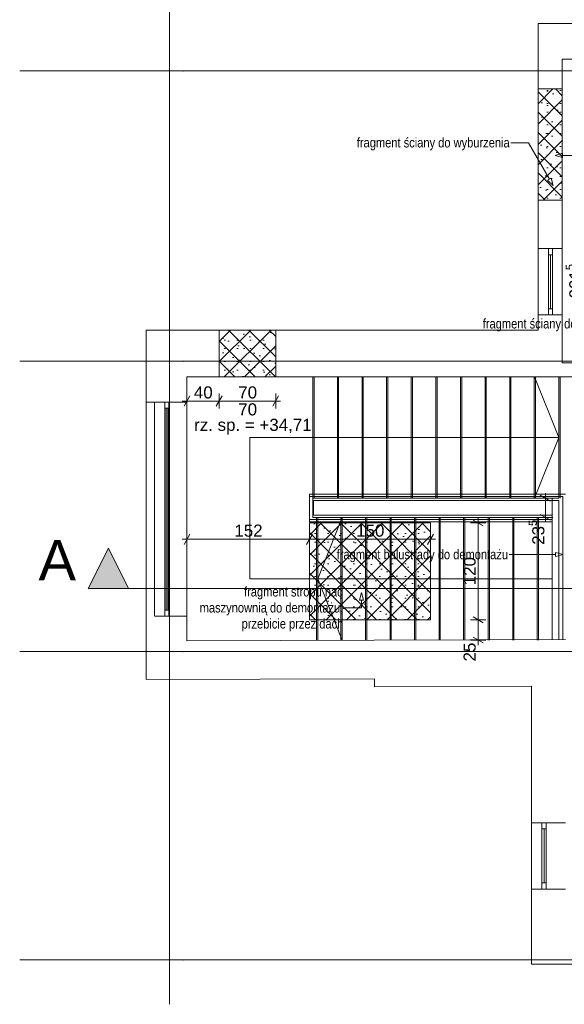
# Paper-space layout 'A-28 ROZBIÓRKI - PIĘTRO 10' of a CAD drawing. Header units: millimetres. Extents: x 0 to 420, y 0 to 297.
# Tile 2 of 6: x 75 to 142, y 112 to 234. Entities that reach past the tile are written whole.
import ezdxf
from ezdxf.xclip import XClip

# ---------------------------------------------------------------- set-up
doc = ezdxf.new("R2010")
doc.units = ezdxf.units.MM
doc.header["$MEASUREMENT"] = 0
doc.header["$XCLIPFRAME"] = 0
for name, pattern in [('ACAD_ISO03W100', [300, 120, -180]), ('DASHDOTX2', [1000, 500, -250, 0, -250]), ('GESTRICHELT2', [93.75, 62.5, -31.25])]:
    doc.linetypes.add(name, pattern=pattern)
for name, color, linetype, lineweight, true_color in [('A__balustrada_Nr_pióra__161', 7, 'Continuous', 5, 0x949494), ('A_opis_Nr_pióra__255', 7, 'Continuous', 15, 0x242424), ('A_opis_Nr_pióra__8', 7, 'Continuous', 13, 0x4c4c4c), ('A_osie_Nr_pióra__16', 7, 'Continuous', 5, 0x0f0f0f), ('A_pochwyt_Nr_pióra__161', 7, 'Continuous', 5, 0x949494), ('A_rozbiórki_Nr_pióra__10', 7, 'Continuous', 13, 0x4b4b4b), ('A_schody_Nr_pióra__10', 7, 'Continuous', 13, 0x4b4b4b), ('A_schody_Nr_pióra__4', 7, 'Continuous', 18, 0x4b4b4b), ('A_ściany_Nr_pióra__19', 7, 'Continuous', 5, 0x191919), ('Okna Archicada_Nr_pióra__19', 7, 'Continuous', 5, 0x191919)]:
    doc.layers.add(name, color=color, linetype=linetype, lineweight=lineweight, true_color=true_color)
for name, color, linetype in [('A_linie przekroju', 7, 'Continuous'), ('A_podrys', 7, 'Continuous'), ('A_rozbiórki', 7, 'Continuous')]:
    doc.layers.add(name, color=color, linetype=linetype)
for name, color, linetype, lineweight in [('A_linie przekroju_Nr_pióra__1', 7, 'Continuous', 20), ('A_strop_Nr_pióra__1', 7, 'Continuous', 20), ('A_wymiary_Nr_pióra__1', 7, 'Continuous', 20), ('A_wymiary_Nr_pióra__2', 8, 'Continuous', 13), ('A_ściany_Nr_pióra__1', 7, 'Continuous', 20)]:
    doc.layers.add(name, color=color, linetype=linetype, lineweight=lineweight)
doc.styles.add('STYL_AUTOMATYCZNY_1', font='arial.ttf')
doc.styles.add('STYL_AUTOMATYCZNY_2', font='ARIALN.TTF')
doc.styles.add('STYL_AUTOMATYCZNY_4', font='arial.ttf')
pattern_1 = [(45, (-1550.0084, -253.6991), (-1.2572359, 1.2572359), []), (135, (-1550.0084, -253.6991), (1.2572359, 1.2572359), []), (90, (-1551.2657, -252.4419), (-1.6002, 0), [0, -1.0668, 0, -1.6002]), (155, (-1550.0084, -251.1846), (0.6762737, 1.4502737), [0, -0.78232, 0, -1.35128])]

# ---------------------------------------------------------------- blocks, each defined once
blk = doc.blocks.new('Rysunek_1_1', base_point=(-1550.01, -253.7))
at = {"layer": 'A_linie przekroju', "linetype": 'Continuous', "lineweight": 0, "true_color": 0x000000}
blk.add_hatch(color=18, dxfattribs=at).paths.add_polyline_path([(83.22, 163.21), (88.22, 163.21), (85.72, 168.21)])
at = {"layer": 'A_rozbiórki', "linetype": 'Continuous', "lineweight": 0, "true_color": 0x4b4b4b}
h = blk.add_hatch(dxfattribs=at)
h.set_pattern_fill('facing_tile_0001', color=251, style=0, pattern_type=2)
h.set_pattern_definition(pattern_1)
h.paths.add_polyline_path([(138.97, 211.35), (141.97, 211.35), (141.97, 225.15), (138.97, 225.15)])
h = blk.add_hatch(dxfattribs=at)
h.set_pattern_fill('facing_tile_0001', color=251, style=0, pattern_type=2)
h.set_pattern_definition(pattern_1)
h.paths.add_polyline_path([(99.46, 195.25), (99.46, 189.45), (106.46, 189.45), (106.46, 195.25)])
h = blk.add_hatch(dxfattribs=at)
h.set_pattern_fill('facing_tile_0001', color=251, style=0, pattern_type=2)
h.set_pattern_definition(pattern_1)
h.paths.add_polyline_path([(110.65, 159.33), (125.65, 159.33), (125.65, 171.33), (110.65, 171.33)])
at = {"layer": 'A__balustrada_Nr_pióra__161', "color": 252, "linetype": 'Continuous', "lineweight": 5, "true_color": 0x949494}
for p, q in [((110.66, 171.48), (110.66, 174.9)), ((110.66, 174.6), (142.06, 174.6)), ((142.06, 174.6), (142.06, 156.89)), ((111.16, 174.1), (141.56, 174.1)), ((111.16, 172.28), (111.16, 174.1)), ((141.56, 174.1), (141.56, 156.89)), ((111.16, 172.28), (140.72, 172.28)), ((110.66, 171.78), (140.72, 171.78))]:
    blk.add_line(p, q, dxfattribs=at)
at = {"layer": 'A_linie przekroju_Nr_pióra__1', "color": 7, "linetype": 'ACAD_ISO03W100', "lineweight": 20}
blk.add_line((88.22, 163.21), (365.23, 163.21), dxfattribs=at)
at = {"layer": 'A_linie przekroju_Nr_pióra__1', "color": 7, "linetype": 'Continuous', "lineweight": 20, "flags": 128}
blk.add_lwpolyline([(83.22, 163.21), (88.22, 163.21), (85.72, 168.21)], close=True, dxfattribs=at)
at = {"layer": 'A_opis_Nr_pióra__255', "color": 250, "linetype": 'Continuous', "lineweight": 15, "true_color": 0x242424}
for p, q in [((137.78, 218.49), (135.61, 218.49)), ((140.38, 213.98), (137.78, 218.49)), ((141.09, 216.92), (142.02, 217.17)), ((141.09, 216.92), (142.02, 216.67)), ((142.02, 217.17), (142.02, 216.67)), ((142.02, 216.92), (150.17, 216.92)), ((140.16, 213.85), (140.6, 214.1)), ((140.85, 213.17), (140.16, 213.85)), ((140.85, 213.17), (140.6, 214.1)), ((137.63, 167.41), (135.39, 167.41)), ((141.15, 167.41), (137.63, 167.41)), ((141.15, 167.16), (141.15, 167.66)), ((142.08, 167.41), (141.15, 167.66)), ((142.08, 167.41), (141.15, 167.16)), ((117.08, 162.71), (116.83, 161.78)), ((117.08, 162.71), (117.33, 161.78)), ((117.33, 161.78), (116.83, 161.78)), ((117.08, 161.78), (117.08, 160.8)), ((117.08, 160.8), (114.84, 160.8))]:
    blk.add_line(p, q, dxfattribs=at)
at = {"layer": 'A_osie_Nr_pióra__16', "color": 250, "linetype": 'DASHDOTX2', "lineweight": 5, "true_color": 0x0f0f0f}
for p, q in [((93.29, 248.01), (93.29, 111.64)), ((94.98, 227.38), (74.73, 227.38)), ((365.23, 227.38), (94.98, 227.38)), ((94.98, 227.38), (94.98, 227.38)), ((94.98, 191.38), (74.73, 191.38)), ((365.23, 191.38), (94.98, 191.38)), ((94.98, 191.38), (94.98, 191.38)), ((94.98, 155.38), (74.73, 155.38)), ((365.23, 155.38), (94.98, 155.38)), ((94.98, 155.38), (94.98, 155.38)), ((94.98, 117.15), (74.73, 117.15)), ((365.23, 117.15), (94.98, 117.15)), ((94.98, 117.15), (94.98, 117.15))]:
    blk.add_line(p, q, dxfattribs=at)
for p in [(94.98, 227.38), (94.98, 191.38), (94.98, 155.38), (94.98, 117.15)]:
    blk.add_point(p, dxfattribs=at)
at = {"layer": 'A_pochwyt_Nr_pióra__161', "color": 252, "linetype": 'Continuous', "lineweight": 5, "true_color": 0x949494}
for p, q in [((110.66, 174.9), (142.36, 174.9)), ((110.66, 171.48), (140.72, 171.48))]:
    blk.add_line(p, q, dxfattribs=at)
at = {"layer": 'A_rozbiórki_Nr_pióra__10', "color": 251, "linetype": 'ACAD_ISO03W100', "lineweight": 13, "true_color": 0x4b4b4b, "flags": 128}
for points in [[(138.97, 211.35), (141.97, 211.35), (141.97, 225.15), (138.97, 225.15)], [(99.46, 195.25), (106.46, 195.25), (106.46, 189.45), (99.46, 189.45)], [(110.65, 159.33), (125.65, 159.33), (125.65, 171.33), (110.65, 171.33)]]:
    blk.add_lwpolyline(points, close=True, dxfattribs=at)
at = {"layer": 'A_schody_Nr_pióra__10', "color": 251, "linetype": 'GESTRICHELT2', "lineweight": 13, "true_color": 0x4b4b4b}
for p, q in [((111.21, 189.45), (111.21, 174.39)), ((114.26, 189.45), (114.26, 174.39)), ((117.31, 189.45), (117.31, 174.39)), ((120.36, 189.45), (120.36, 174.39)), ((123.41, 189.45), (123.41, 174.39)), ((126.46, 189.45), (126.46, 174.39)), ((129.51, 189.45), (129.51, 174.39)), ((132.56, 189.45), (132.56, 174.39)), ((135.61, 189.45), (135.61, 174.39)), ((138.66, 189.45), (138.66, 174.39)), ((141.71, 189.45), (141.71, 174.39)), ((111.51, 172.03), (111.51, 156.79)), ((114.55, 172.03), (114.55, 156.79)), ((117.59, 172.03), (117.59, 156.79)), ((120.63, 172.03), (120.63, 156.79)), ((123.67, 172.03), (123.67, 156.79)), ((126.71, 172.03), (126.71, 156.79)), ((129.75, 172.03), (129.75, 156.79)), ((132.79, 172.03), (132.79, 156.79)), ((135.83, 172.03), (135.83, 156.79)), ((138.87, 172.03), (138.87, 156.79))]:
    blk.add_line(p, q, dxfattribs=at)
at = {"layer": 'A_schody_Nr_pióra__4', "color": 251, "linetype": 'Continuous', "lineweight": 18, "true_color": 0x4b4b4b}
for p, q in [((111.06, 172.03), (111.06, 189.45)), ((114.11, 174.39), (114.11, 189.45)), ((117.16, 174.39), (117.16, 189.45)), ((120.21, 174.39), (120.21, 189.45)), ((123.26, 174.39), (123.26, 189.45)), ((126.31, 174.39), (126.31, 189.45)), ((129.36, 174.39), (129.36, 189.45)), ((132.41, 174.39), (132.41, 189.45)), ((135.46, 174.39), (135.46, 189.45)), ((138.51, 174.39), (138.51, 189.45)), ((138.55, 189.45), (141.56, 181.93)), ((141.56, 174.39), (141.56, 189.45)), ((103.26, 181.93), (141.56, 181.93)), ((103.26, 164.41), (103.26, 181.93)), ((138.55, 174.39), (141.56, 181.93)), ((111.06, 174.39), (141.56, 174.39)), ((111.06, 172.03), (140.72, 172.03)), ((111.66, 172.03), (111.66, 156.79)), ((114.67, 171.94), (111.66, 164.41)), ((114.7, 172.03), (114.7, 156.79)), ((117.74, 172.03), (117.74, 156.79)), ((120.78, 172.03), (120.78, 156.79)), ((123.82, 172.03), (123.82, 156.79)), ((126.86, 172.03), (126.86, 156.79)), ((129.9, 172.03), (129.9, 156.79)), ((132.94, 172.03), (132.94, 156.79)), ((135.98, 172.03), (135.98, 156.79)), ((139.02, 172.03), (139.02, 156.79)), ((140.69, 164.41), (103.26, 164.41)), ((114.67, 156.88), (111.66, 164.41))]:
    blk.add_line(p, q, dxfattribs=at)
at = {"layer": 'A_strop_Nr_pióra__1', "color": 7, "linetype": 'Continuous', "lineweight": 20}
blk.add_line((140.72, 174.39), (140.72, 156.89), dxfattribs=at)
at = {"layer": 'A_wymiary_Nr_pióra__1', "color": 7, "linetype": 'Continuous', "lineweight": 20}
for p, q in [((95.82, 187.08), (95.1, 185.83)), ((99.82, 187.08), (99.1, 185.83)), ((106.1, 185.83), (106.82, 187.08)), ((140.5, 174.03), (139.25, 174.76)), ((139.25, 172.4), (140.5, 171.67)), ((132.18, 170.96), (130.93, 171.69)), ((95.82, 169.93), (95.1, 168.68)), ((111.01, 169.93), (110.29, 168.68)), ((125.29, 168.68), (126.01, 169.93)), ((130.93, 159.69), (132.18, 158.96)), ((130.93, 157.17), (132.18, 156.45))]:
    blk.add_line(p, q, dxfattribs=at)
at = {"layer": 'A_wymiary_Nr_pióra__2', "color": 8, "linetype": 'Continuous', "lineweight": 13}
for p, q in [((95.46, 185.52), (95.46, 187.39)), ((99.46, 185.52), (99.46, 187.39)), ((106.46, 185.52), (106.46, 187.39)), ((94.85, 186.45), (95.46, 186.45)), ((95.46, 186.45), (99.46, 186.45)), ((99.46, 186.45), (106.46, 186.45)), ((106.46, 186.45), (107.07, 186.45)), ((139.88, 174.39), (139.88, 175.01)), ((140.82, 174.39), (138.94, 174.39)), ((139.88, 172.03), (139.88, 174.39)), ((132.49, 171.33), (130.62, 171.33)), ((131.56, 171.33), (131.56, 171.94)), ((131.56, 159.33), (131.56, 171.33)), ((140.82, 172.03), (138.94, 172.03)), ((139.88, 171.42), (139.88, 172.03)), ((95.46, 168.37), (95.46, 170.24)), ((110.65, 168.37), (110.65, 170.24)), ((125.65, 168.37), (125.65, 170.24)), ((94.85, 169.31), (95.46, 169.31)), ((95.46, 169.31), (110.65, 169.31)), ((110.65, 169.31), (125.65, 169.31)), ((125.65, 169.31), (126.26, 169.31)), ((132.49, 159.33), (130.62, 159.33)), ((131.56, 156.81), (131.56, 159.33)), ((132.49, 156.81), (130.62, 156.81)), ((131.56, 156.2), (131.56, 156.81))]:
    blk.add_line(p, q, dxfattribs=at)
at = {"layer": 'A_ściany_Nr_pióra__1', "color": 7, "linetype": 'Continuous', "lineweight": 20}
for p, q in [((140.27, 225.15), (138.97, 225.15)), ((140.27, 225.15), (141.97, 225.15)), ((140.27, 211.35), (138.97, 211.35)), ((140.27, 211.35), (141.97, 211.35)), ((141.97, 205.35), (138.97, 205.35)), ((141.97, 197.15), (138.97, 197.15)), ((99.46, 193.95), (99.46, 195.25)), ((106.46, 193.95), (106.46, 195.25)), ((99.46, 193.95), (99.46, 189.45)), ((106.46, 193.95), (106.46, 189.45)), ((90.42, 186.31), (90.42, 159.79)), ((91.42, 186.31), (91.42, 159.81)), ((95.46, 186.31), (95.46, 159.81)), ((91.42, 159.79), (95.46, 159.79)), ((142.36, 134.14), (138.16, 134.14)), ((142.36, 125.94), (138.16, 125.94))]:
    blk.add_line(p, q, dxfattribs=at)
at = {"layer": 'A_ściany_Nr_pióra__1', "color": 7, "linetype": 'Continuous', "lineweight": 20, "flags": 128}
for points in [[(138.97, 233.25), (138.97, 225.15)], [(148.14, 233.25), (138.97, 233.25)], [(141.97, 225.15), (141.97, 228.85)], [(141.97, 228.85), (148.14, 228.85)], [(138.97, 211.35), (138.97, 205.35)], [(141.97, 205.35), (141.97, 211.35)], [(138.97, 197.15), (138.97, 195.25)], [(141.97, 191.2), (141.97, 197.15)], [(99.46, 195.25), (90.42, 195.25)], [(90.42, 195.25), (90.42, 186.31)], [(138.97, 195.25), (106.46, 195.25)], [(145.32, 191.2), (141.97, 191.2)], [(95.46, 189.45), (99.46, 189.45)], [(95.46, 186.31), (95.46, 189.45)], [(106.46, 189.45), (141.97, 189.45)], [(141.97, 189.45), (145.32, 189.45)], [(90.42, 186.31), (91.42, 186.31)], [(95.46, 186.31), (91.42, 186.31)], [(90.42, 159.79), (90.42, 151.92)], [(95.46, 156.73), (95.46, 159.79)], [(118.67, 156.81), (95.46, 156.73)], [(142.36, 156.89), (118.67, 156.81)], [(90.42, 151.92), (118.69, 152.01)], [(118.69, 152.01), (118.69, 151.01)], [(118.69, 151.01), (138.16, 151.08)], [(138.16, 151.08), (138.16, 134.14)], [(138.16, 125.94), (138.16, 116.64)], [(138.16, 116.64), (339.03, 116.64)]]:
    blk.add_lwpolyline(points, dxfattribs=at)
at = {"layer": 'A_ściany_Nr_pióra__19', "color": 250, "linetype": 'Continuous', "lineweight": 5, "true_color": 0x191919}
for p, q in [((138.97, 205.35), (138.97, 197.15)), ((141.97, 197.15), (141.97, 205.35)), ((138.16, 134.14), (138.16, 125.94))]:
    blk.add_line(p, q, dxfattribs=at)
at = {"layer": 'Okna Archicada_Nr_pióra__19', "color": 250, "linetype": 'Continuous', "lineweight": 5, "true_color": 0x191919}
for p, q in [((140.27, 225.15), (138.97, 225.15)), ((138.97, 225.15), (138.97, 211.35)), ((140.27, 225.15), (141.97, 225.15)), ((141.97, 225.15), (141.97, 211.35)), ((140.27, 211.35), (138.97, 211.35)), ((140.27, 211.35), (141.97, 211.35)), ((140.27, 197.15), (140.27, 205.35)), ((140.27, 205.35), (140.77, 205.35)), ((140.77, 205.35), (140.77, 197.15)), ((140.77, 204.6), (140.27, 204.6)), ((140.52, 204.6), (140.52, 197.9)), ((140.77, 197.9), (140.27, 197.9)), ((140.77, 197.15), (140.27, 197.15)), ((99.46, 193.95), (99.46, 195.25)), ((106.46, 195.25), (99.46, 195.25)), ((106.46, 193.95), (106.46, 195.25)), ((99.46, 193.95), (99.46, 189.45)), ((106.46, 193.95), (106.46, 189.45)), ((106.46, 189.45), (99.46, 189.45)), ((92.72, 159.79), (92.72, 186.31)), ((93.22, 159.79), (93.22, 186.31)), ((92.72, 185.56), (93.22, 185.56)), ((92.87, 160.54), (92.87, 185.56)), ((93.07, 160.54), (93.07, 185.56)), ((92.72, 160.54), (93.22, 160.54)), ((139.46, 125.94), (139.46, 134.14)), ((139.46, 134.14), (139.96, 134.14)), ((139.96, 133.39), (139.46, 133.39)), ((139.71, 133.39), (139.71, 126.69)), ((139.96, 134.14), (139.96, 125.94)), ((139.96, 126.69), (139.46, 126.69)), ((139.96, 125.94), (139.46, 125.94))]:
    blk.add_line(p, q, dxfattribs=at)
at = {"layer": 'A_linie przekroju_Nr_pióra__1', "color": 7, "linetype": 'Continuous', "lineweight": 20, "insert": (81.72, 164.21), "char_height": 5, "attachment_point": 9, "style": 'STYL_AUTOMATYCZNY_1'}
blk.add_mtext('\\A1;{\\pqr;\\pt0;\\fArial|b0|i0|c238|p0;\\W1.000000;A}', dxfattribs=at)
at = {"layer": 'A_opis_Nr_pióra__8', "color": 251, "linetype": 'Continuous', "lineweight": 13, "true_color": 0x4c4c4c, "char_height": 1.2, "attachment_point": 4, "style": 'STYL_AUTOMATYCZNY_2'}
for s, insert in [('\\A1;{\\pql;\\fArial Narrow|b0|i0|c238|p0;\\W1.000000;fragment ściany do wyburzenia}', (116.51, 218.32)), ('\\A1;{\\pql;\\fArial Narrow|b0|i0|c238|p0;\\W1.000000;fragment ściany do wyburzenia}', (132.12, 195.87)), ('\\A1;{\\pql;\\fArial Narrow|b0|i0|c238|p0;\\W1.000000;fragment balustrady do demontażu}', (114.01, 167.25))]:
    blk.add_mtext(s, dxfattribs=dict(at, insert=insert))
at = {"layer": 'A_opis_Nr_pióra__8', "color": 251, "linetype": 'Continuous', "lineweight": 13, "true_color": 0x4c4c4c, "insert": (114.84, 160.65), "char_height": 1.2, "width": 18.0883, "attachment_point": 6, "line_spacing_factor": 0.992424, "style": 'STYL_AUTOMATYCZNY_2'}
blk.add_mtext('\\A1;{\\pqr;\\fArial Narrow|b0|i0|c238|p0;\\W1.000000;fragment stropu nad maszynownią do demontażu;\\P\\pqr;\\fArial Narrow|b0|i0|c238|p0;\\W1.000000;przebicie przez dach}', dxfattribs=at)
at = {"layer": 'A_wymiary_Nr_pióra__1', "color": 7, "linetype": 'Continuous', "lineweight": 20, "char_height": 1.5, "attachment_point": 7, "rotation": 90, "style": 'STYL_AUTOMATYCZNY_1'}
for s, insert in [('\\A1;{\\pql;\\fArial|b0|i0|c238|p0;\\W1.000000;201\\fArial|b0|i0|c238|p0;\\W1.000000;\\A1{\\H.66x;\\S5^  ;}}', (144.78, 199.18)), ('\\A1;{\\pql;\\fArial|b0|i0|c238|p0;\\W1.000000;23\\fArial|b0|i0|c238|p0;\\W1.000000;\\A1{\\H.66x;\\S5^  ;}}', (140.19, 168.63))]:
    blk.add_mtext(s, dxfattribs=dict(at, insert=insert))
at = {"layer": 'A_wymiary_Nr_pióra__1', "color": 7, "linetype": 'Continuous', "lineweight": 20, "char_height": 1.5, "attachment_point": 7, "style": 'STYL_AUTOMATYCZNY_4'}
for s, insert, width in [('\\A1;{\\pql;\\fArial|b0|i0|c238|p0;\\W1.000000;40}', (96.32, 186.75), 2.2882), ('\\A1;{\\pql;\\fArial|b0|i0|c238|p0;\\W1.000000;70}', (101.82, 186.75), 2.2882), ('\\A1;{\\pql;\\fArial|b0|i0|c238|p0;\\W1.000000;70}', (101.82, 184.65), 2.2882), ('\\A1;{\\pql;\\fArial|b0|i0|c238|p0;\\W1.000000;152}', (101.34, 169.61), 3.4323), ('\\A1;{\\pql;\\fArial|b0|i0|c238|p0;\\W1.000000;150}', (116.43, 169.61), 3.4323)]:
    blk.add_mtext(s, dxfattribs=dict(at, insert=insert, width=width))
at = {"layer": 'A_wymiary_Nr_pióra__1', "color": 7, "linetype": 'Continuous', "lineweight": 20, "insert": (103.63, 184.25), "char_height": 1.5, "attachment_point": 2, "style": 'STYL_AUTOMATYCZNY_4'}
blk.add_mtext('\\A1;{\\pqc;\\fArial|b0|i0|c238|p0;\\W1.000000;rz. sp. = +34,71}', dxfattribs=at)
at = {"layer": 'A_wymiary_Nr_pióra__1', "color": 7, "linetype": 'Continuous', "lineweight": 20, "char_height": 1.5, "attachment_point": 7, "rotation": 90, "style": 'STYL_AUTOMATYCZNY_4'}
for s, insert, width in [('\\A1;{\\pql;\\fArial|b0|i0|c238|p0;\\W1.000000;120}', (131.26, 163.61), 3.4323), ('\\A1;{\\pql;\\fArial|b0|i0|c238|p0;\\W1.000000;25}', (131.26, 154.16), 2.2882)]:
    blk.add_mtext(s, dxfattribs=dict(at, insert=insert, width=width))

psp = doc.layouts.new('A-28 ROZBIÓRKI - PIĘTRO 10')

# ---------------------------------------------------------------- block references
at = {"layer": 'A_podrys', "color": 37, "linetype": 'Continuous', "lineweight": 5, "true_color": 0x656532}
ref = psp.add_blockref('Rysunek_1_1', (-1550.01, -253.7), dxfattribs=at)
XClip(ref).set_block_clipping_path([(68.7329470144, 111.644961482), (365.2296298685, 248.0080880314)])

doc.saveas('drawing.dxf')
